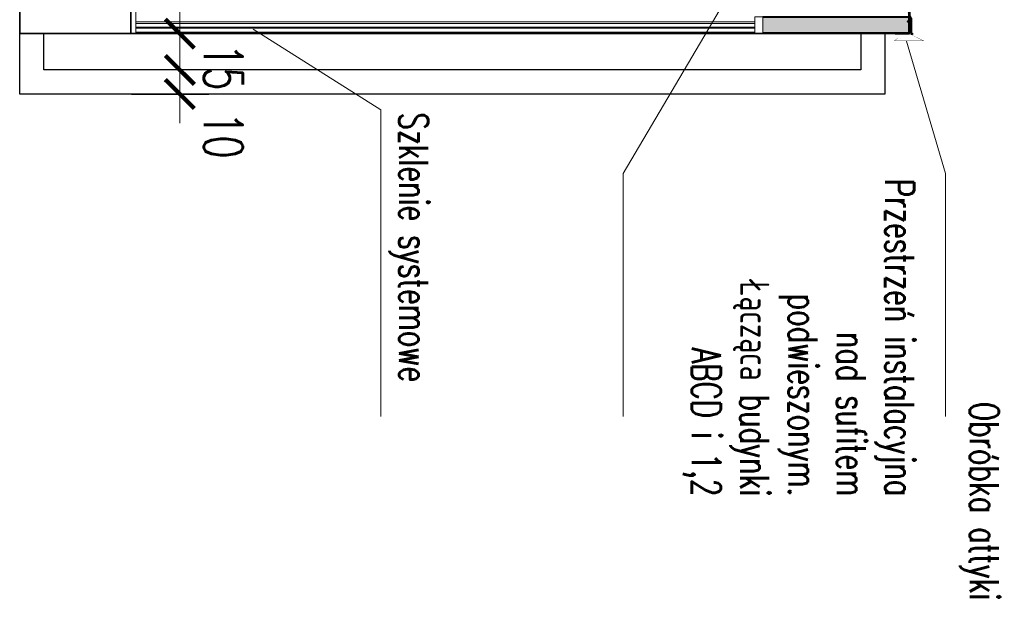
# Model space of a CAD drawing. Header units: inches. Extents: x 0 to 111471, y -105323 to 11070.
# Tile 234 of 256: x 46454 to 46861, y -28104 to -27865. Entities that reach past the tile are written whole.
import ezdxf

# ---------------------------------------------------------------- set-up
doc = ezdxf.new("R2010")
doc.units = ezdxf.units.IN
doc.header["$MEASUREMENT"] = 0
doc.linetypes.add('DASHED', pattern=[19.05, 12.7, -6.35])
for name, color, linetype, lineweight in [('888 drzwi i okna', 4, 'Continuous', 0), ('888 opisy', 3, 'Continuous', 0), ('888 sciany', 2, 'Continuous', 35), ('888 sciany istniejące', 2, 'Continuous', 35), ('888 widok', 8, 'Continuous', 0), ('888 wymiary', 1, 'Continuous', 0), ('KS_Fastener_sealing', 7, 'Continuous', 13), ('KS_Flashing', 40, 'Continuous', 40), ('KS_Hatch', 8, 'Continuous', 13), ('KS_Panel sheet', 5, 'Continuous', 40), ('KS_Secondary structure', 140, 'Continuous', 40), ('Wymiary', 85, 'Continuous', 18)]:
    doc.layers.add(name, color=color, linetype=linetype, lineweight=lineweight)
doc.layers.add('888 opisy kolorow', color=11, linetype='Continuous')
doc.styles.add('TS 100_opisy', font='romans.shx', dxfattribs={"width": 0.7, "height": 16})
doc.styles.add('TS 100_wymiary', font='romans.shx', dxfattribs={"width": 0.7, "height": 16})
doc.dimstyles.new('Dim Style 100', dxfattribs={"dimtxt": 16, "dimasz": 12, "dimexe": 12, "dimexo": 2, "dimgap": 10, "dimtad": 1, "dimdec": 0, "dimzin": 9, "dimtxsty": 'TS 100_wymiary', "dimblk": 'ARCHTICK', "dimcen": 2.5, "dimdle": 12, "dimclrd": 256, "dimclrt": 2, "dimadec": 0, "dimazin": 2, "dimtfac": 1, "dimtdec": 0, "dimtix": 1, "dimtmove": 2, "dimatfit": 3, "dimfxl": 0, "dimlwd": -1, "dimarcsym": 0})

# ---------------------------------------------------------------- blocks, each defined once
blk = doc.blocks.new('*U1246')
for p, q in [((-5, 0), (5, 0)), ((-2.4, 12.1), (-2.4, 0)), ((2.4, 12.1), (-2.4, 12.1)), ((2.4, 12.1), (2.4, 0))]:
    blk.add_line(p, q)
blk.add_arc((0, 9.5), 10.7, 242.1929, 297.8071)
blk.add_ellipse((0, 13), major_axis=(-3, 0), ratio=0.5, start_param=2.498092, end_param=6.926686)
blk = doc.blocks.new('_ArchTick')
at = {"layer": 'Wymiary', "color": 0, "const_width": 0.15}
blk.add_lwpolyline([(-0.5, -0.5), (0.5, 0.5)], dxfattribs=at)
blk = doc.blocks.new('*D1283')
at = {"layer": '888 wymiary', "ltscale": 0.01}
for p, q in [((46519.86, -27858.57), (46519.86, -27897.57)), ((46519.86, -27870.57), (46519.86, -27858.57)), ((46519.86, -27885.57), (46519.86, -27897.57))]:
    blk.add_line(p, q, dxfattribs=at)
at = {"layer": '888 wymiary', "color": 0, "lineweight": -2, "ltscale": 0.01}
for p, q in [((46527.91, -27870.57), (46507.86, -27870.57)), ((46527.91, -27885.57), (46507.86, -27885.57))]:
    blk.add_line(p, q, dxfattribs=at)
at = {"layer": 'Defpoints', "color": 0}
for p in [(46529.91, -27870.57), (46519.86, -27885.57), (46529.91, -27885.57)]:
    blk.add_point(p, dxfattribs=at)
at = {"layer": '888 wymiary', "linetype": 'ByBlock', "xscale": 12, "yscale": 12, "zscale": 12}
for p, rotation in [((46519.86, -27870.57), 270), ((46519.86, -27885.57), 90)]:
    blk.add_blockref('_ArchTick', p, dxfattribs=dict(at, rotation=rotation))
at = {"layer": '888 wymiary', "color": 2, "ltscale": 0.01, "insert": (46537.86, -27884.42), "char_height": 16, "attachment_point": 5, "rotation": 270, "style": 'TS 100_wymiary'}
blk.add_mtext('15', dxfattribs=at)
blk = doc.blocks.new('*D1284')
at = {"layer": '888 wymiary', "ltscale": 0.01}
for p, q in [((46519.86, -27873.57), (46519.86, -27907.57)), ((46519.86, -27885.57), (46519.86, -27873.57)), ((46519.86, -27895.57), (46519.86, -27907.57))]:
    blk.add_line(p, q, dxfattribs=at)
at = {"layer": '888 wymiary', "color": 0, "lineweight": -2, "ltscale": 0.01}
for p, q in [((46527.91, -27885.57), (46507.86, -27885.57)), ((46499.86, -27895.57), (46531.86, -27895.57))]:
    blk.add_line(p, q, dxfattribs=at)
at = {"layer": 'Defpoints', "color": 0}
for p in [(46529.91, -27885.57), (46495.13, -27895.57), (46519.86, -27895.57)]:
    blk.add_point(p, dxfattribs=at)
at = {"layer": '888 wymiary', "linetype": 'ByBlock', "xscale": 12, "yscale": 12, "zscale": 12}
for p, rotation in [((46519.86, -27885.57), 270), ((46519.86, -27895.57), 90)]:
    blk.add_blockref('_ArchTick', p, dxfattribs=dict(at, rotation=rotation))
at = {"layer": '888 wymiary', "color": 2, "ltscale": 0.01, "insert": (46537.86, -27912.67), "char_height": 16, "attachment_point": 5, "rotation": 270, "style": 'TS 100_wymiary'}
blk.add_mtext('10', dxfattribs=at)

msp = doc.modelspace()

# ---------------------------------------------------------------- hatches: boundary and pattern name
h = msp.add_hatch()
h.set_pattern_fill('ANSI31', color=256, scale=0.04, angle=99.62471, style=0)
h.set_pattern_definition([(305.375287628, (41109.8831676, -9730.4602244), (0.0040768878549, 0.0028946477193), [])])
h.paths.add_polyline_path([(46822.528, -27870.355, -1), (46822.63, -27870.957, -1)])
at = {"layer": 'KS_Hatch'}
h = msp.add_hatch(dxfattribs=at)
h.set_pattern_fill('HONEY', color=256, scale=0.2, angle=90, style=0)
h.set_pattern_definition([(270, (46879.58543, -18992.2464), (0.54992613, -0.9525), [0.635, -1.27]), (30, (46879.58543, -18992.2464), (0.549926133, 0.952499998), [0.635, -1.27]), (330, (46879.58543, -18992.2464), (1.09985226, -2e-09), [-1.27, 0.635])])
h.paths.add_polyline_path([(46760.906, -27863.57), (46760.906, -27870.27), (46821.413, -27870.27), (46821.413, -27863.57)])

# ---------------------------------------------------------------- linework, layer by layer
msp.add_circle((46822.579, -27870.656), 0.305)
at = {"layer": '888 drzwi i okna', "ltscale": 0.01}
for points in [[(46757.656, -27865.748), (46501.656, -27865.748)], [(46757.656, -27866.351), (46501.656, -27866.351)], [(46757.656, -27870.57), (46499.656, -27870.569)], [(46757.656, -27867.958), (46501.656, -27867.958)], [(46757.656, -27868.36), (46501.656, -27868.36)], [(46757.656, -27869.968), (46501.656, -27869.968)]]:
    msp.add_lwpolyline(points, dxfattribs=at)
at = {"layer": '888 opisy'}
for points in [[(46703.181, -28029.053), (46703.181, -27928.461), (46774.82, -27806.776)], [(46550.204, -27868.775), (46602.953, -27902.096), (46602.953, -28029.053)], [(46836.43, -28029.053), (46836.43, -27928.461), (46820.27, -27873.693)]]:
    msp.add_lwpolyline(points, dxfattribs=at)
at = {"layer": '888 opisy kolorow', "ltscale": 0.01}
for points in [[(46499.656, -27545.57), (46499.656, -27870.57)], [(46811.413, -27870.57), (46811.413, -27870.57), (46811.413, -27895.57), (46453.656, -27895.57), (46453.656, -27870.57)], [(46801.413, -27870.57), (46801.413, -27885.57), (46463.656, -27885.57), (46463.656, -27870.57)], [(46499.656, -27870.57), (46760.906, -27870.57)]]:
    msp.add_lwpolyline(points, dxfattribs=at)
at = {"layer": '888 sciany'}
msp.add_line((46499.656, -27545.57), (46499.656, -27870.57), dxfattribs=at)
msp.add_line((46499.656, -27545.57), (46499.656, -27870.57), dxfattribs=at)
for points in [[(46499.656, -27545.57), (46499.656, -27870.57)], [(46499.656, -27545.57), (46499.656, -27870.57)], [(46499.656, -27870.57), (46453.656, -27870.57)], [(46499.656, -27870.57), (46453.656, -27870.57)]]:
    msp.add_lwpolyline(points, dxfattribs=at)
at = {"layer": '888 sciany istniejące', "ltscale": 0.01}
for points in [[(46499.656, -27870.57), (46499.656, -27545.57)], [(46453.656, -27870.57), (46453.656, -27855.57)], [(46499.656, -27870.57), (46760.906, -27870.57)]]:
    msp.add_lwpolyline(points, dxfattribs=at)
at = {"layer": '888 widok', "ltscale": 0.01}
msp.add_line((46501.656, -27870.57), (46501.656, -27854.361), dxfattribs=at)
for points in [[(46760.906, -27863.57), (46757.656, -27863.57), (46757.656, -27870.57), (46760.906, -27870.57)], [(46760.906, -27863.57), (46760.906, -27870.57)], [(46501.656, -27870.57), (46499.656, -27870.57)]]:
    msp.add_lwpolyline(points, dxfattribs=at)
at = {"layer": 'KS_Flashing', "linetype": 'Continuous', "const_width": 0.1}
msp.add_lwpolyline([(46821.701, -27863.77), (46821.701, -27870.737), (46827.432, -27873.537), (46815.33, -27873.537), (46816.826, -27872.389)], dxfattribs=at)
at = {"layer": 'KS_Hatch'}
for points in [[(46821.082, -27848.61), (46821.576, -27862.927, 0.0735855), (46821.593, -27863.037), (46822.194, -27864.279), (46822.194, -27870.405)], [(46822.474, -27870.405), (46822.474, -27864.253, 0.0735855), (46822.47, -27864.224), (46821.861, -27862.956, -0.0735855), (46821.856, -27862.927), (46821.362, -27848.61), (46821.082, -27848.61)]]:
    msp.add_lwpolyline(points, format="xyb", dxfattribs=at)
at = {"layer": 'KS_Hatch', "linetype": 'DASHED', "const_width": 0.2}
msp.add_lwpolyline([(46821.222, -27848.61), (46821.721, -27862.977), (46822.33, -27864.244), (46822.33, -27870.405)], dxfattribs=at)
at = {"layer": 'KS_Panel sheet', "linetype": 'Continuous'}
msp.add_line((46760.906, -27870.27), (46821.413, -27870.27), dxfattribs=at)
for points in [[(46815.681, -27870.57), (46821.413, -27870.57), (46821.413, -27863.57), (46811.231, -27581.725), (46801.189, -27580.288), (46799.325, -27552.378), (46821.057, -27552.378)], [(46760.906, -27863.57), (46821.413, -27863.57), (46821.413, -27870.57), (46760.906, -27870.57)]]:
    msp.add_lwpolyline(points, dxfattribs=at)
at = {"layer": 'KS_Secondary structure', "linetype": 'Continuous', "lineweight": -2, "const_width": 0.1}
msp.add_lwpolyline([(46814.576, -27863.27), (46821.076, -27863.27, -0.4142136), (46821.576, -27863.77), (46821.576, -27870.57)], format="xyb", dxfattribs=at)

# ---------------------------------------------------------------- block references
at = {"layer": 'KS_Fastener_sealing', "xscale": -0.1, "yscale": 0.1, "zscale": 0.1, "rotation": 89.99999999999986}
msp.add_blockref('*U1246', (46822.113, -27865.539), dxfattribs=at)

# ---------------------------------------------------------------- texts
at = {"layer": '888 opisy', "char_height": 12, "rotation": 270, "style": 'TS 100_opisy'}
for s, insert, width, attachment_point in [('Szklenie systemowe', (46622.59, -27903.191), 171.36996, 1), ('Przestrzeń instalacyjna \\Pnad sufitem podwieszonym.\\PŁącząca budynki ABCD i 1,2', (46823.573, -28062.041), 131.163, 3), ('Obróbka attyki', (46858.501, -28105.07), 171.36996, 3)]:
    msp.add_mtext(s, dxfattribs=dict(at, insert=insert, width=width, attachment_point=attachment_point))

# ---------------------------------------------------------------- dimensions: what is measured, and where the dimension line sits
at = {"layer": '888 wymiary', "ltscale": 0.01}
dim = msp.add_linear_dim(base=(46519.861, -27885.57), p1=(46529.912, -27870.57), p2=(46529.912, -27885.57), angle=270, dimstyle='Dim Style 100', override={"dimtxsty": 'TS 100_wymiary'}, dxfattribs=at)
dim.commit()
dim.dimension.update_dxf_attribs({"geometry": '*D1283', "text_midpoint": (46537.861, -27884.424), "dimtype": 161})
dim = msp.add_linear_dim(base=(46519.861, -27895.57), p1=(46529.912, -27885.57), p2=(46495.132, -27895.57), angle=90, dimstyle='Dim Style 100', dxfattribs=at)
dim.commit()
dim.dimension.update_dxf_attribs({"geometry": '*D1284', "text_midpoint": (46537.861, -27912.669), "dimtype": 160})

doc.saveas('drawing.dxf')
